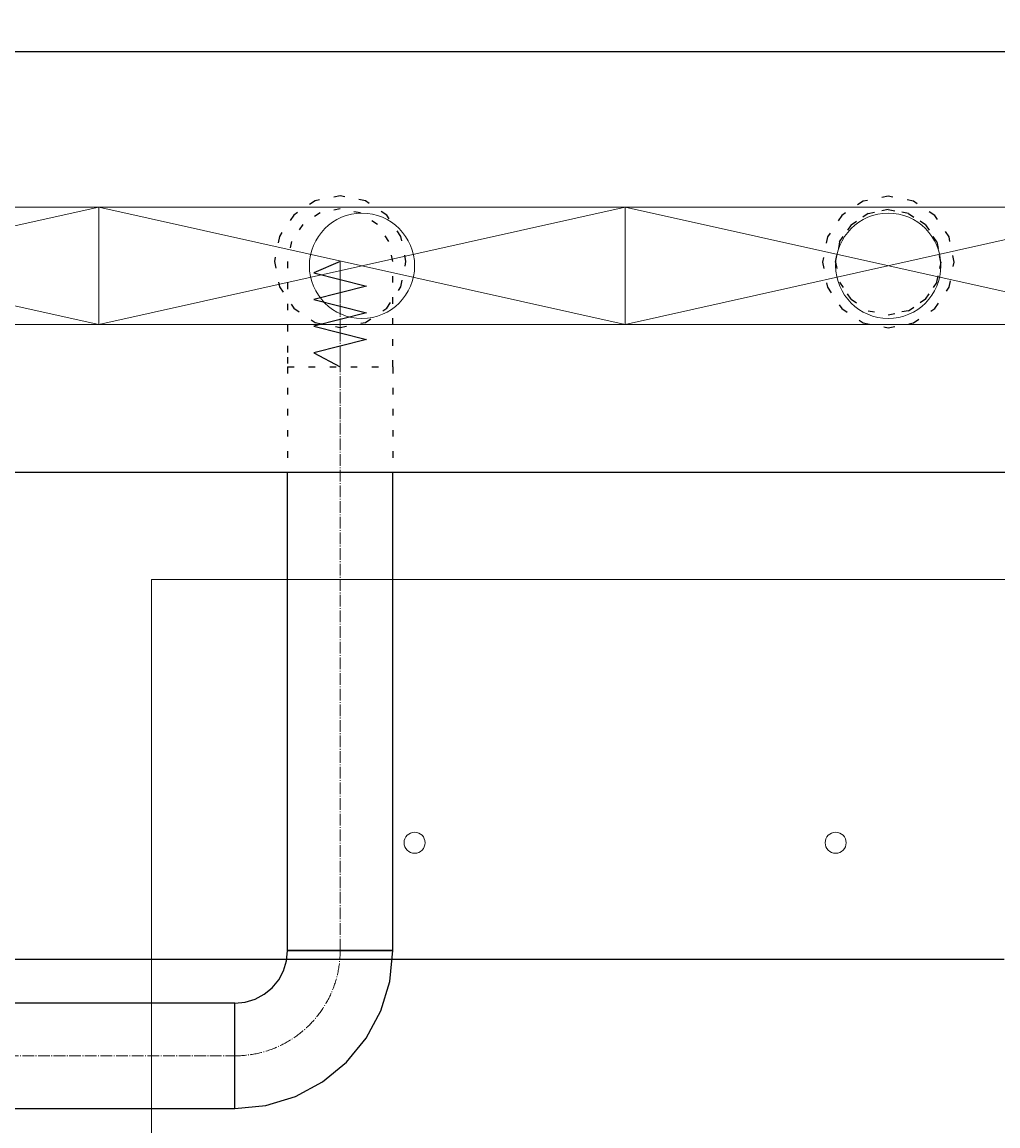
# Model space of a CAD drawing. Header units: centimetres. Extents: x -228435 to 46820, y -89367 to 152985.
# Tile 118 of 256: x -13186 to -11332, y 24362 to 26459. Entities that reach past the tile are written whole.
import ezdxf

# ---------------------------------------------------------------- set-up
doc = ezdxf.new("R2010")
doc.units = ezdxf.units.CM
doc.header["$LTSCALE"] = 50
doc.header["$PDMODE"] = 35
doc.header["$PDSIZE"] = 0.1
for name, pattern in [('CADVENT_CENTERLINE', [9.9, 7.4, -1, 0.5, -1]), ('CADVENT_HIDDEN', [0.8, 0.25, -0.55]), ('Kondygnacja  -0_5$0$HIDDEN', [9.525, 6.35, -3.175]), ('Kondygnacja  -0_5$0$HIDDEN2', [4.7625, 3.175, -1.5875])]:
    doc.linetypes.add(name, pattern=pattern)
doc.layers.get('0').update_dxf_attribs({"color": 8})
doc.layers.get('DEFPOINTS').update_dxf_attribs({"color": 8})
for name, color, linetype in [('01-103-Went PP_poziom-0_5$0$L_Nawiew', 250, 'Continuous'), ('bgde-nawiewEXP', 250, 'Continuous'), ('bgde-nawiewHIDDEN', 250, 'Continuous'), ('Kondygnacja  -0_5$0$ARCH_KONSTR_POWYŻEJ RZUTU', 8, 'Kondygnacja  -0_5$0$HIDDEN'), ('Kondygnacja  -0_5$0$ARCH_KONSTR_POWYŻEJ RZUTU_IST', 8, 'Kondygnacja  -0_5$0$HIDDEN2')]:
    doc.layers.add(name, color=color, linetype=linetype)
for name, color, linetype, lineweight in [('bgde-nawiewCEN', 7, 'Continuous', 13), ('bgde_nawiewnik', 11, 'Continuous', 5), ('Kondygnacja  -0_5$0$ARCH_INFO_WYMIARY', 8, 'Continuous', 9), ('SU Lampy kwadratowe  -05$0$ARCH_SUFITY_PODWIESZANE', 8, 'Continuous', 9)]:
    doc.layers.add(name, color=color, linetype=linetype, lineweight=lineweight)
doc.styles.add('Kondygnacja  -0_5$0$Romans', font='Romans.shx', dxfattribs={"width": 0.7})
doc.dimstyles.new('Kondygnacja  -0_5$0$Wymiary 1-100', dxfattribs={"dimtxt": 12, "dimasz": 10, "dimexe": 5, "dimexo": 0, "dimgap": 4, "dimtad": 1, "dimrnd": 0.5, "dimzin": 12, "dimdsep": 46, "dimtxsty": 'Kondygnacja  -0_5$0$Romans', "dimblk": 'Kondygnacja  -0_5$0$_Oblique', "dimcen": 10, "dimdle": 10, "dimclrt": 55, "dimazin": 0, "dimtfac": 1, "dimtmove": 1, "dimatfit": 3, "dimfxl": 8, "dimfxlon": 1, "dimtolj": 1, "dimtzin": 0, "dimarcsym": 0})

# ---------------------------------------------------------------- blocks, each defined once
blk = doc.blocks.new('SU Lampy kwadratowe  -05$0$moduł sufitu')
at = {"layer": 'SU Lampy kwadratowe  -05$0$ARCH_SUFITY_PODWIESZANE'}
blk.add_lwpolyline([(360, -360), (540, -360), (540, -540), (360, -540)], close=True, dxfattribs=at)
for centre in [(410, -410), (490, -410)]:
    blk.add_circle(centre, 2, dxfattribs=at)
blk = doc.blocks.new('SU Lampy kwadratowe  -05')
at = {"layer": 'SU Lampy kwadratowe  -05$0$ARCH_SUFITY_PODWIESZANE'}
blk.add_blockref('SU Lampy kwadratowe  -05$0$moduł sufitu', (10460, 7400), dxfattribs=at)
blk = doc.blocks.new('Kondygnacja  -0_5$0$konstrukcja istniejąca -0.5')
at = {"layer": 'Kondygnacja  -0_5$0$ARCH_KONSTR_POWYŻEJ RZUTU_IST', "ltscale": 10}
blk.add_lwpolyline([(9938, 6967.89), (10982, 6967.89)], dxfattribs=at)
blk = doc.blocks.new('Kondygnacja  -0_5$0$_Oblique')
at = {"color": 0, "linetype": 'ByBlock', "lineweight": -2}
blk.add_line((-0.5, -0.5), (0.5, 0.5), dxfattribs=at)
blk = doc.blocks.new('*D212')
at = {"layer": 'DEFPOINTS', "color": 0}
for p in [(-30586.3, 81900), (-30681.1, 12489.5), (9064, 12489.5)]:
    blk.add_point(p, dxfattribs=at)
at = {"layer": 'Kondygnacja  -0_5$0$ARCH_INFO_WYMIARY', "color": 0, "lineweight": -2}
for p, q in [((-30681.1, 81910), (-30681.1, 12479.5)), ((-30673.1, 81900), (-30686.1, 81900)), ((-30673.1, 12489.5), (-30686.1, 12489.5))]:
    blk.add_line(p, q, dxfattribs=at)
at = {"layer": 'Kondygnacja  -0_5$0$ARCH_INFO_WYMIARY', "color": 0, "lineweight": -2, "xscale": 10, "yscale": 10, "zscale": 10}
for p, rotation in [((-30681.1, 81900), 90), ((-30681.1, 12489.5), 270)]:
    blk.add_blockref('Kondygnacja  -0_5$0$_Oblique', p, dxfattribs=dict(at, rotation=rotation))
at = {"layer": 'Kondygnacja  -0_5$0$ARCH_INFO_WYMIARY', "color": 55, "insert": (-30691.1, 47194.8), "char_height": 12, "attachment_point": 5, "rotation": 90, "style": 'Kondygnacja  -0_5$0$Romans'}
blk.add_mtext('\\A1;69410.5', dxfattribs=at)
blk = doc.blocks.new('A$C066D7839')
at = {"layer": 'bgde_nawiewnik'}
for p, q in [((-50, -11.15), (-50, 11.15)), ((-50, 11.15), (50, 11.15)), ((-50, -11.15), (50, 11.15)), ((50, -11.15), (-50, 11.15)), ((50, 11.15), (50, -11.15)), ((50, -11.15), (-50, -11.15))]:
    blk.add_line(p, q, dxfattribs=at)
blk.add_circle((0, 0), 10, dxfattribs=at)

msp = doc.modelspace()

# ---------------------------------------------------------------- linework, layer by layer
at = {"layer": 'bgde-nawiewCEN', "linetype": 'CADVENT_CENTERLINE', "ltscale": 0.06}
for p, q in [((-12581.389, 26003.582), (-12581.389, 26004.056)), ((-12581.389, 26002.456), (-12581.389, 26003.582)), ((-12581.389, 26000.263), (-12581.389, 26002.456)), ((-12581.389, 25996.648), (-12581.389, 26000.263)), ((-12581.389, 25991.256), (-12581.389, 25996.648)), ((-12581.389, 25983.73), (-12581.389, 25991.256)), ((-12581.389, 25973.715), (-12581.389, 25983.73)), ((-12581.389, 25960.856), (-12581.389, 25973.715)), ((-12581.389, 25944.797), (-12581.389, 25960.856)), ((-12581.389, 25925.182), (-12581.389, 25944.797)), ((-12581.389, 25901.656), (-12581.389, 25925.182)), ((-12581.389, 25873.863), (-12581.389, 25901.656)), ((-12581.389, 25822.752), (-12581.389, 25873.863)), ((-12581.389, 25804.056), (-12581.389, 25822.752)), ((-12581.389, 24695.218), (-12581.389, 25804.056)), ((-15323.634, 24495.218), (-12781.389, 24495.218))]:
    msp.add_line(p, q, dxfattribs=at)
msp.add_arc((-12781.389, 24695.218), 200, 270, 0, dxfattribs=at)
at = {"layer": 'bgde-nawiewEXP', "linetype": 'Continuous'}
for points in [[(-40588.801, 26403.234), (10635.702, 26403.234), (10635.702, 25603.234), (-40588.801, 25603.234)], [(-12781.389, 24395.218), (-12722.862, 24400.982), (-12666.584, 24418.054), (-12614.718, 24445.777), (-12569.257, 24483.086), (-12531.948, 24528.547), (-12504.225, 24580.413), (-12487.154, 24636.691), (-12481.389, 24695.218), (-12681.389, 24695.218), (-12681.389, 25603.234)], [(-12781.389, 24395.218), (-12781.389, 24595.218), (-12761.88, 24597.14), (-12743.121, 24602.83), (-12725.832, 24612.071), (-12710.679, 24624.507), (-12698.242, 24639.661), (-12689.001, 24656.95), (-12683.311, 24675.709), (-12681.389, 24695.218), (-12481.389, 24695.218), (-12481.389, 25603.234)]]:
    msp.add_lwpolyline(points, dxfattribs=at)
msp.add_lwpolyline([(-15323.634, 24395.218), (-12781.389, 24395.218), (-12781.389, 24595.218), (-15323.634, 24595.218), (-15323.634, 24402.83)], close=True, dxfattribs=at)
at = {"layer": 'bgde-nawiewHIDDEN', "linetype": 'CADVENT_HIDDEN'}
for points in [[(-12706.389, 26004.056), (-12696.874, 25956.22), (-12669.778, 25915.667), (-12629.225, 25888.571), (-12581.389, 25879.056), (-12533.554, 25888.571), (-12493.001, 25915.667), (-12465.904, 25956.22), (-12456.389, 26004.056), (-12465.904, 26051.891), (-12493.001, 26092.444), (-12533.554, 26119.541), (-12581.389, 26129.056), (-12629.225, 26119.541), (-12669.778, 26092.444), (-12696.874, 26051.891)], [(-12706.389, 26004.056), (-12696.874, 25956.22), (-12669.778, 25915.667), (-12629.225, 25888.571), (-12581.389, 25879.056), (-12533.554, 25888.571), (-12493.001, 25915.667), (-12465.904, 25956.22), (-12456.389, 26004.056), (-12465.904, 26051.891), (-12493.001, 26092.444), (-12533.554, 26119.541), (-12581.389, 26129.056), (-12629.225, 26119.541), (-12669.778, 26092.444), (-12696.874, 26051.891)], [(-11665.003, 26003.234), (-11655.488, 25955.399), (-11628.391, 25914.846), (-11587.838, 25887.749), (-11540.003, 25878.234), (-11492.167, 25887.749), (-11451.614, 25914.846), (-11424.518, 25955.399), (-11415.003, 26003.234), (-11424.518, 26051.069), (-11451.614, 26091.622), (-11492.167, 26118.719), (-11540.003, 26128.234), (-11587.838, 26118.719), (-11628.391, 26091.622), (-11655.488, 26051.069)], [(-11665.003, 26003.234), (-11655.488, 25955.399), (-11628.391, 25914.846), (-11587.838, 25887.749), (-11540.003, 25878.234), (-11492.167, 25887.749), (-11451.614, 25914.846), (-11424.518, 25955.399), (-11415.003, 26003.234), (-11424.518, 26051.069), (-11451.614, 26091.622), (-11492.167, 26118.719), (-11540.003, 26128.234), (-11587.838, 26118.719), (-11628.391, 26091.622), (-11655.488, 26051.069)], [(-12681.389, 25804.056), (-12481.389, 25804.056), (-12481.389, 26004.056), (-12489.001, 26042.324), (-12510.679, 26074.767), (-12543.121, 26096.444), (-12581.389, 26104.056), (-12619.658, 26096.444), (-12652.1, 26074.767), (-12673.777, 26042.324), (-12681.389, 26004.056), (-12681.389, 25822.752)], [(-11640.003, 26003.234), (-11632.391, 25964.966), (-11610.713, 25932.523), (-11578.271, 25910.846), (-11540.003, 25903.234), (-11501.734, 25910.846), (-11469.292, 25932.523), (-11447.615, 25964.966), (-11440.003, 26003.234), (-11447.615, 26041.502), (-11469.292, 26073.945), (-11501.734, 26095.622), (-11540.003, 26103.234), (-11578.271, 26095.622), (-11610.713, 26073.945), (-11632.391, 26041.502)]]:
    msp.add_lwpolyline(points, close=True, dxfattribs=at)
for points in [[(-11610.713, 26073.945), (-11578.271, 26095.622), (-11540.003, 26103.234), (-11501.734, 26095.622)], [(-11501.734, 26095.622), (-11540.003, 26103.234)], [(-11501.734, 26095.622), (-11469.292, 26073.945)], [(-11469.292, 26073.945), (-11501.734, 26095.622)], [(-11640.003, 26003.234), (-11632.391, 26041.502), (-11610.713, 26073.945)], [(-11610.713, 26073.945), (-11632.391, 26041.502)], [(-11469.292, 26073.945), (-11447.615, 26041.502), (-11440.003, 26003.234), (-11447.615, 25964.966), (-11469.292, 25932.523), (-11501.734, 25910.846)], [(-11640.003, 26003.234), (-11632.391, 25964.966), (-11610.713, 25932.523)], [(-11610.713, 25932.523), (-11632.391, 25964.966)], [(-11610.713, 25932.523), (-11578.271, 25910.846), (-11540.003, 25903.234), (-11501.734, 25910.846)], [(-11501.734, 25910.846), (-11469.292, 25932.523)], [(-11501.734, 25910.846), (-11540.003, 25903.234)], [(-12681.389, 25804.056), (-12481.389, 25804.056), (-12481.389, 25603.234)], [(-12681.389, 25804.056), (-12681.389, 25603.234)]]:
    msp.add_lwpolyline(points, dxfattribs=at)
at = {"layer": 'bgde-nawiewHIDDEN'}
for points in [[(-12581.389, 26004.056), (-12631.389, 25982.758), (-12531.389, 25957.396), (-12631.389, 25932.176), (-12531.389, 25906.891), (-12631.389, 25881.356), (-12531.389, 25855.997), (-12631.389, 25830.538), (-12581.389, 25804.056)], [(-11540.003, 26003.234), (-11540.003, 26003.234)]]:
    msp.add_lwpolyline(points, dxfattribs=at)

# ---------------------------------------------------------------- block references
at = {"layer": '01-103-Went PP_poziom-0_5$0$L_Nawiew', "xscale": 10, "yscale": 10, "zscale": 10}
for p in [(-13540, 25996.041, 1920), (-12540, 25996.041, 1920), (-11540, 25996.041, 1920)]:
    msp.add_blockref('A$C066D7839', p, dxfattribs=at)
at = {"layer": 'Kondygnacja  -0_5$0$ARCH_KONSTR_POWYŻEJ RZUTU', "xscale": 10, "yscale": 10, "zscale": 10}
msp.add_blockref('Kondygnacja  -0_5$0$konstrukcja istniejąca -0.5', (-121140, -45000), dxfattribs=at)
at = {"layer": 'SU Lampy kwadratowe  -05$0$ARCH_SUFITY_PODWIESZANE', "xscale": 10, "yscale": 10, "zscale": 10}
msp.add_blockref('SU Lampy kwadratowe  -05', (-121140, -45000), dxfattribs=at)

# ---------------------------------------------------------------- dimensions: what is measured, and where the dimension line sits
at = {"layer": 'Kondygnacja  -0_5$0$ARCH_INFO_WYMIARY'}
dim = msp.add_linear_dim(base=(-30681.114, 12489.5), p1=(-30586.301, 81900), p2=(9064, 12489.5), angle=90, dimstyle='Kondygnacja  -0_5$0$Wymiary 1-100', dxfattribs=at)
dim.commit()
dim.dimension.update_dxf_attribs({"geometry": '*D212', "text_midpoint": (-30691.114, 47194.75)})

doc.saveas('drawing.dxf')
